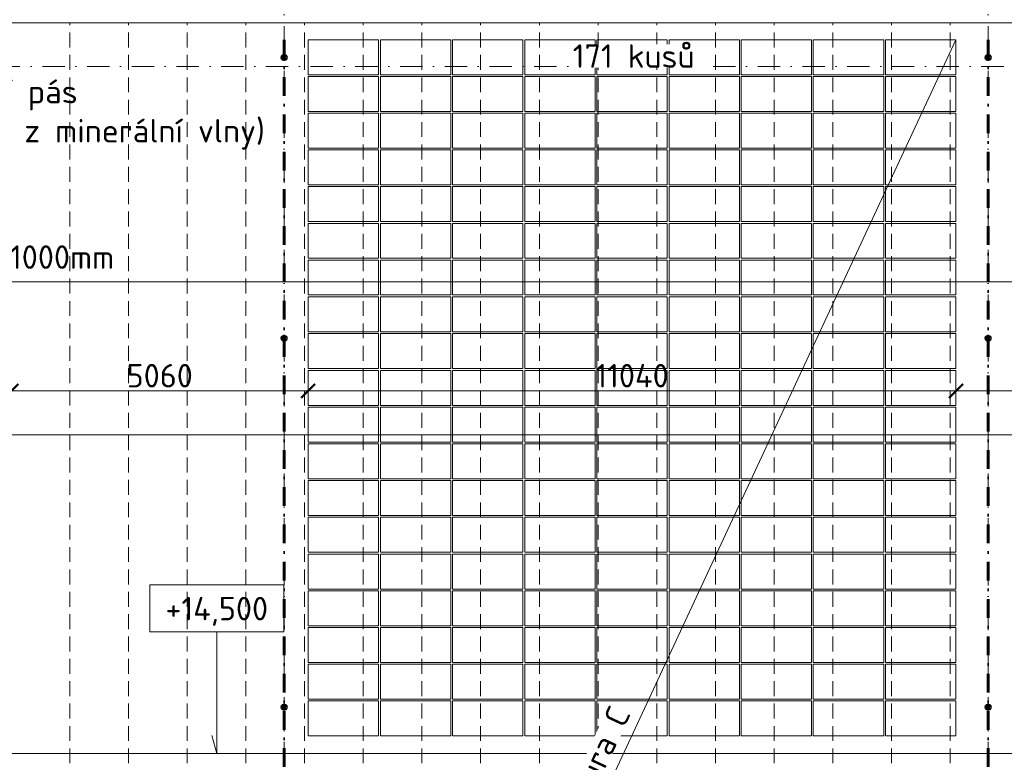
# Model space of a CAD drawing. Header units: millimetres. Extents: x -1695604 to 5289369, y -1488057 to 2187451.
# Tile 143 of 256: x 61493 to 78275, y 161550 to 174199. Entities that reach past the tile are written whole.
import ezdxf
from ezdxf import colors
from ezdxf.entities.mleader import LeaderData, LeaderLine
from ezdxf.enums import TextEntityAlignment as Align
from ezdxf.math import Vec2, Vec3

# ---------------------------------------------------------------- set-up
doc = ezdxf.new("R2010")
doc.units = ezdxf.units.MM
for name, pattern in [('CENTERX2', [101.6, 63.5, -12.7, 12.7, -12.7]), ('DASHDOT', [25.4, 12.7, -6.35, 0, -6.35]), ('ČERCHOVANÁ', [25.4, 12.7, -6.35, 0, -6.35]), ('ČÁRKOVANÁ', [19.05, 12.7, -6.35])]:
    doc.linetypes.add(name, pattern=pattern)
doc.layers.get('Defpoints').update_dxf_attribs({"color": 8})
for name, color, linetype, lineweight in [('____podkonstrukce FVE', 3, 'CENTERX2', 9), ('___FVE_návrh var.2', 6, 'Continuous', 5), ('A99_N_kce-pohl', 1, 'Continuous', 9), ('A99_N_koty-200', 5, 'Continuous', 5), ('A99_N_koty-200 @ 200', 5, 'Continuous', 5), ('A99_N_koty-vysk', 160, 'Continuous', 5), ('A99_N_txt-popis-50 @ 200', 240, 'Continuous', 9), ('A99_S_osy', 1, 'CENTERX2', 5)]:
    doc.layers.add(name, color=color, linetype=linetype, lineweight=lineweight)
doc.styles.add('A99_kota', font='isocpeur.ttf', dxfattribs={"height": 2})
doc.styles.add('A99_popis', font='isocpeur.ttf')
doc.dimstyles.new('A99_kota_200 new', dxfattribs={"dimscale": 200, "dimtxt": 2, "dimasz": 1.2, "dimexe": 0.5, "dimexo": 1.5, "dimgap": 0.3, "dimtad": 1, "dimdec": 0, "dimzin": 3, "dimdsep": 46, "dimtxsty": 'A99_kota', "dimblk": 'ARCHTICK', "dimcen": 2.5, "dimazin": 2, "dimtfac": 0.75, "dimtdec": 0, "dimtmove": 2, "dimatfit": 0, "dimfxl": 0, "dimtolj": 1, "dimtzin": 0, "dimlwd": 5, "dimlwe": 5, "dimarcsym": 0})

# ---------------------------------------------------------------- blocks, each defined once
blk = doc.blocks.new('_ArchTick')
at = {"color": 0, "linetype": 'ByBlock', "const_width": 0.15}
blk.add_lwpolyline([(-0.5, -0.5), (0.5, 0.5)], dxfattribs=at)
blk = doc.blocks.new('*D361')
at = {"layer": 'A99_N_koty-200', "color": 0, "linetype": 'Continuous', "lineweight": 5, "ltscale": 0.5, "transparency": 16777216}
for p, q in [((61350, 167875), (61350, 167975)), ((61350, 167875), (66410, 167875)), ((66410, 167875), (66410, 167975))]:
    blk.add_line(p, q, dxfattribs=at)
at = {"layer": 'Defpoints', "color": 0, "linetype": 'Continuous', "lineweight": 0, "ltscale": 0.5, "transparency": 16777216}
for p in [(61350, 167875), (66410, 167875), (66410, 167625)]:
    blk.add_point(p, dxfattribs=at)
at = {"layer": 'A99_N_koty-200', "color": 0, "linetype": 'Continuous', "lineweight": 5, "ltscale": 0.5, "transparency": 16777216, "xscale": 240, "yscale": 240, "zscale": 240, "rotation": 180}
blk.add_blockref('_ArchTick', (61350, 167875), dxfattribs=at)
at = {"layer": 'A99_N_koty-200', "color": 0, "linetype": 'Continuous', "lineweight": 5, "ltscale": 0.5, "transparency": 16777216, "xscale": 240, "yscale": 240, "zscale": 240}
blk.add_blockref('_ArchTick', (66410, 167875), dxfattribs=at)
at = {"layer": 'A99_N_koty-200', "color": 0, "linetype": 'Continuous', "lineweight": 5, "ltscale": 0.5, "transparency": 16777216, "insert": (63880, 168135), "char_height": 400, "attachment_point": 5, "style": 'A99_kota'}
blk.add_mtext('\\A1;5060', dxfattribs=at)
blk = doc.blocks.new('*D362')
at = {"layer": 'A99_N_koty-200', "color": 0, "linetype": 'Continuous', "lineweight": 5, "ltscale": 0.5, "transparency": 16777216}
for p, q in [((66410, 167875), (66410, 167775)), ((66410, 167875), (77450, 167875)), ((77450, 167875), (77450, 167775))]:
    blk.add_line(p, q, dxfattribs=at)
at = {"layer": 'Defpoints', "color": 0, "linetype": 'Continuous', "lineweight": 0, "ltscale": 0.5, "transparency": 16777216}
for p in [(66410, 167875), (77450, 167875), (77450, 167875)]:
    blk.add_point(p, dxfattribs=at)
at = {"layer": 'A99_N_koty-200', "color": 0, "linetype": 'Continuous', "lineweight": 5, "ltscale": 0.5, "transparency": 16777216, "xscale": 240, "yscale": 240, "zscale": 240, "rotation": 180}
blk.add_blockref('_ArchTick', (66410, 167875), dxfattribs=at)
at = {"layer": 'A99_N_koty-200', "color": 0, "linetype": 'Continuous', "lineweight": 5, "ltscale": 0.5, "transparency": 16777216, "xscale": 240, "yscale": 240, "zscale": 240}
blk.add_blockref('_ArchTick', (77450, 167875), dxfattribs=at)
at = {"layer": 'A99_N_koty-200', "color": 0, "linetype": 'Continuous', "lineweight": 5, "ltscale": 0.5, "transparency": 16777216, "insert": (71930, 168135), "char_height": 400, "attachment_point": 5, "style": 'A99_kota'}
blk.add_mtext('\\A1;11040', dxfattribs=at)
blk = doc.blocks.new('*D370')
at = {"layer": 'A99_N_koty-200', "color": 0, "linetype": 'Continuous', "lineweight": 5, "ltscale": 0.5, "transparency": 16777216}
for p, q in [((-650, 169735), (-650, 169835)), ((-650, 169735), (138350, 169735)), ((138350, 169735), (138350, 169635))]:
    blk.add_line(p, q, dxfattribs=at)
at = {"layer": 'Defpoints', "color": 0, "linetype": 'Continuous', "lineweight": 0, "ltscale": 0.5, "transparency": 16777216}
for p in [(138350, 169745), (138350, 169735), (-650, 169620)]:
    blk.add_point(p, dxfattribs=at)
at = {"layer": 'A99_N_koty-200', "color": 0, "linetype": 'Continuous', "lineweight": 5, "ltscale": 0.5, "transparency": 16777216, "xscale": 240, "yscale": 240, "zscale": 240, "rotation": 180}
blk.add_blockref('_ArchTick', (-650, 169735), dxfattribs=at)
at = {"layer": 'A99_N_koty-200', "color": 0, "linetype": 'Continuous', "lineweight": 5, "ltscale": 0.5, "transparency": 16777216, "xscale": 240, "yscale": 240, "zscale": 240}
blk.add_blockref('_ArchTick', (138350, 169735), dxfattribs=at)
at = {"layer": 'A99_N_koty-200', "color": 0, "linetype": 'Continuous', "lineweight": 5, "ltscale": 0.5, "transparency": 16777216, "insert": (60350, 170095), "char_height": 400, "attachment_point": 5, "style": 'A99_kota'}
blk.add_mtext('\\A1;139 panelů po 1000mm', dxfattribs=at)
blk = doc.blocks.new('*D372')
at = {"layer": 'A99_N_koty-200', "color": 0, "linetype": 'Continuous', "lineweight": 5, "ltscale": 0.5, "transparency": 16777216}
for p, q in [((77450, 167875), (77450, 167775)), ((77450, 167875), (82350, 167875)), ((82350, 167875), (82350, 167975))]:
    blk.add_line(p, q, dxfattribs=at)
at = {"layer": 'Defpoints', "color": 0, "linetype": 'Continuous', "lineweight": 0, "ltscale": 0.5, "transparency": 16777216}
for p in [(77450, 167875), (82350, 167875), (82350, 167875)]:
    blk.add_point(p, dxfattribs=at)
at = {"layer": 'A99_N_koty-200', "color": 0, "linetype": 'Continuous', "lineweight": 5, "ltscale": 0.5, "transparency": 16777216, "xscale": 240, "yscale": 240, "zscale": 240, "rotation": 180}
blk.add_blockref('_ArchTick', (77450, 167875), dxfattribs=at)
at = {"layer": 'A99_N_koty-200', "color": 0, "linetype": 'Continuous', "lineweight": 5, "ltscale": 0.5, "transparency": 16777216, "xscale": 240, "yscale": 240, "zscale": 240}
blk.add_blockref('_ArchTick', (82350, 167875), dxfattribs=at)
at = {"layer": 'A99_N_koty-200', "color": 0, "linetype": 'Continuous', "lineweight": 5, "ltscale": 0.5, "transparency": 16777216, "insert": (79355, 168135), "char_height": 400, "attachment_point": 5, "style": 'A99_kota'}
blk.add_mtext('\\A1;4900', dxfattribs=at)
blk = doc.blocks.new('*U66')
at = {"color": 0, "linetype": 'ByBlock'}
for p, q in [((5.7, -4), (5.7, -14.35)), ((5.7, -14.35), (5.286, -12.805))]:
    blk.add_line(p, q, dxfattribs=at)
blk.add_lwpolyline([(0, -4), (11.4, -4), (11.4, 0), (0, 0)], close=True, dxfattribs=at)
at = {"color": 0, "linetype": 'ByBlock', "style": 'A99_kota'}
for tag, p in [('VYSKA', (5.7, -2.241)), ('VYSKA_POPIS1', (5.7, -6.041)), ('VYSKA_POPIS2', (5.9, -9.541)), ('VYSKA_POPIS3', (5.9, -13.041))]:
    blk.add_attdef(tag, text='', height=2, dxfattribs=at).set_placement(p, align=Align.MIDDLE)
blk = doc.blocks.new('*D381')
at = {"layer": 'A99_N_koty-200', "color": 0, "linetype": 'Continuous', "lineweight": 5, "ltscale": 0.5, "transparency": 16777216}
for p, q in [((56350, 167128), (56350, 167028)), ((56350, 167128), (103350, 167128)), ((103350, 167128), (103350, 167028))]:
    blk.add_line(p, q, dxfattribs=at)
at = {"layer": 'Defpoints', "color": 0, "linetype": 'Continuous', "lineweight": 0, "ltscale": 0.5, "transparency": 16777216}
for p in [(56350, 167128), (103350, 167128), (103350, 167128)]:
    blk.add_point(p, dxfattribs=at)
at = {"layer": 'A99_N_koty-200', "color": 0, "linetype": 'Continuous', "lineweight": 5, "ltscale": 0.5, "transparency": 16777216, "xscale": 240, "yscale": 240, "zscale": 240, "rotation": 180}
blk.add_blockref('_ArchTick', (56350, 167128), dxfattribs=at)
at = {"layer": 'A99_N_koty-200', "color": 0, "linetype": 'Continuous', "lineweight": 5, "ltscale": 0.5, "transparency": 16777216, "xscale": 240, "yscale": 240, "zscale": 240}
blk.add_blockref('_ArchTick', (103350, 167128), dxfattribs=at)
at = {"layer": 'A99_N_koty-200', "color": 0, "linetype": 'Continuous', "lineweight": 5, "ltscale": 0.5, "transparency": 16777216, "insert": (79350, 167387), "char_height": 400, "attachment_point": 5, "style": 'A99_kota'}
blk.add_mtext('\\A1;47000', dxfattribs=at)

msp = doc.modelspace()

# ---------------------------------------------------------------- linework, layer by layer
at = {"layer": '____podkonstrukce FVE', "color": 3, "linetype": 'ČERCHOVANÁ', "lineweight": 60, "ltscale": 25}
for points in [[(66000, 173855), (66000, 150000)], [(78000, 173855), (78000, 150000)]]:
    msp.add_lwpolyline(points, dxfattribs=at)
at = {"layer": '____podkonstrukce FVE', "color": 3, "linetype": 'Continuous', "lineweight": 80, "ltscale": 0.5}
for centre in [(66000, 173555), (78000, 173555), (66000, 168772.5), (78000, 168772.5), (66000, 162490), (78000, 162490)]:
    msp.add_circle(centre, 30, dxfattribs=at)
at = {"layer": '___FVE_návrh var.2', "lineweight": 5, "ltscale": 2}
for points in [[(67610, 173855), (67610, 173260), (66410, 173260), (66410, 173855)], [(68840, 173855), (68840, 173260), (67640, 173260), (67640, 173855)], [(70070, 173855), (70070, 173260), (68870, 173260), (68870, 173855)], [(71300, 173855), (71300, 173260), (70100, 173260), (70100, 173855)], [(72530, 173855), (72530, 173260), (71330, 173260), (71330, 173855)], [(72560, 173855), (72560, 173260), (73760, 173260), (73760, 173855)], [(73790, 173855), (73790, 173260), (74990, 173260), (74990, 173855)], [(75020, 173855), (75020, 173260), (76220, 173260), (76220, 173855)], [(76250, 173855), (76250, 173260), (77450, 173260), (77450, 173855)], [(67610, 173230), (67610, 172635), (66410, 172635), (66410, 173230)], [(68840, 173230), (68840, 172635), (67640, 172635), (67640, 173230)], [(70070, 173230), (70070, 172635), (68870, 172635), (68870, 173230)], [(71300, 173230), (71300, 172635), (70100, 172635), (70100, 173230)], [(72530, 173230), (72530, 172635), (71330, 172635), (71330, 173230)], [(72560, 173230), (72560, 172635), (73760, 172635), (73760, 173230)], [(73790, 173230), (73790, 172635), (74990, 172635), (74990, 173230)], [(75020, 173230), (75020, 172635), (76220, 172635), (76220, 173230)], [(76250, 173230), (76250, 172635), (77450, 172635), (77450, 173230)], [(67610, 172605), (67610, 172010), (66410, 172010), (66410, 172605)], [(68840, 172605), (68840, 172010), (67640, 172010), (67640, 172605)], [(70070, 172605), (70070, 172010), (68870, 172010), (68870, 172605)], [(71300, 172605), (71300, 172010), (70100, 172010), (70100, 172605)], [(72530, 172605), (72530, 172010), (71330, 172010), (71330, 172605)], [(72560, 172605), (72560, 172010), (73760, 172010), (73760, 172605)], [(73790, 172605), (73790, 172010), (74990, 172010), (74990, 172605)], [(75020, 172605), (75020, 172010), (76220, 172010), (76220, 172605)], [(76250, 172605), (76250, 172010), (77450, 172010), (77450, 172605)], [(67610, 171980), (67610, 171385), (66410, 171385), (66410, 171980)], [(68840, 171980), (68840, 171385), (67640, 171385), (67640, 171980)], [(70070, 171980), (70070, 171385), (68870, 171385), (68870, 171980)], [(71300, 171980), (71300, 171385), (70100, 171385), (70100, 171980)], [(72530, 171980), (72530, 171385), (71330, 171385), (71330, 171980)], [(72560, 171980), (72560, 171385), (73760, 171385), (73760, 171980)], [(73790, 171980), (73790, 171385), (74990, 171385), (74990, 171980)], [(75020, 171980), (75020, 171385), (76220, 171385), (76220, 171980)], [(76250, 171980), (76250, 171385), (77450, 171385), (77450, 171980)], [(67610, 171355), (67610, 170760), (66410, 170760), (66410, 171355)], [(68840, 171355), (68840, 170760), (67640, 170760), (67640, 171355)], [(70070, 171355), (70070, 170760), (68870, 170760), (68870, 171355)], [(71300, 171355), (71300, 170760), (70100, 170760), (70100, 171355)], [(72530, 171355), (72530, 170760), (71330, 170760), (71330, 171355)], [(72560, 171355), (72560, 170760), (73760, 170760), (73760, 171355)], [(73790, 171355), (73790, 170760), (74990, 170760), (74990, 171355)], [(75020, 171355), (75020, 170760), (76220, 170760), (76220, 171355)], [(76250, 171355), (76250, 170760), (77450, 170760), (77450, 171355)], [(67610, 170730), (67610, 170135), (66410, 170135), (66410, 170730)], [(68840, 170730), (68840, 170135), (67640, 170135), (67640, 170730)], [(70070, 170730), (70070, 170135), (68870, 170135), (68870, 170730)], [(71300, 170730), (71300, 170135), (70100, 170135), (70100, 170730)], [(72530, 170730), (72530, 170135), (71330, 170135), (71330, 170730)], [(72560, 170730), (72560, 170135), (73760, 170135), (73760, 170730)], [(73790, 170730), (73790, 170135), (74990, 170135), (74990, 170730)], [(75020, 170730), (75020, 170135), (76220, 170135), (76220, 170730)], [(76250, 170730), (76250, 170135), (77450, 170135), (77450, 170730)], [(67610, 170105), (67610, 169510), (66410, 169510), (66410, 170105)], [(68840, 170105), (68840, 169510), (67640, 169510), (67640, 170105)], [(70070, 170105), (70070, 169510), (68870, 169510), (68870, 170105)], [(71300, 170105), (71300, 169510), (70100, 169510), (70100, 170105)], [(72530, 170105), (72530, 169510), (71330, 169510), (71330, 170105)], [(72560, 170105), (72560, 169510), (73760, 169510), (73760, 170105)], [(73790, 170105), (73790, 169510), (74990, 169510), (74990, 170105)], [(75020, 170105), (75020, 169510), (76220, 169510), (76220, 170105)], [(76250, 170105), (76250, 169510), (77450, 169510), (77450, 170105)], [(67610, 169480), (67610, 168885), (66410, 168885), (66410, 169480)], [(68840, 169480), (68840, 168885), (67640, 168885), (67640, 169480)], [(70070, 169480), (70070, 168885), (68870, 168885), (68870, 169480)], [(71300, 169480), (71300, 168885), (70100, 168885), (70100, 169480)], [(72530, 169480), (72530, 168885), (71330, 168885), (71330, 169480)], [(72560, 169480), (72560, 168885), (73760, 168885), (73760, 169480)], [(73790, 169480), (73790, 168885), (74990, 168885), (74990, 169480)], [(75020, 169480), (75020, 168885), (76220, 168885), (76220, 169480)], [(76250, 169480), (76250, 168885), (77450, 168885), (77450, 169480)], [(67610, 168855), (67610, 168260), (66410, 168260), (66410, 168855)], [(68840, 168855), (68840, 168260), (67640, 168260), (67640, 168855)], [(70070, 168855), (70070, 168260), (68870, 168260), (68870, 168855)], [(71300, 168855), (71300, 168260), (70100, 168260), (70100, 168855)], [(72530, 168855), (72530, 168260), (71330, 168260), (71330, 168855)], [(72560, 168855), (72560, 168260), (73760, 168260), (73760, 168855)], [(73790, 168855), (73790, 168260), (74990, 168260), (74990, 168855)], [(75020, 168855), (75020, 168260), (76220, 168260), (76220, 168855)], [(76250, 168855), (76250, 168260), (77450, 168260), (77450, 168855)], [(67610, 168225), (67610, 167630), (66410, 167630), (66410, 168225)], [(68840, 168225), (68840, 167630), (67640, 167630), (67640, 168225)], [(70070, 168225), (70070, 167630), (68870, 167630), (68870, 168225)], [(71300, 168225), (71300, 167630), (70100, 167630), (70100, 168225)], [(72530, 168225), (72530, 167630), (71330, 167630), (71330, 168225)], [(72560, 168225), (72560, 167630), (73760, 167630), (73760, 168225)], [(73790, 168225), (73790, 167630), (74990, 167630), (74990, 168225)], [(75020, 168225), (75020, 167630), (76220, 167630), (76220, 168225)], [(76250, 168225), (76250, 167630), (77450, 167630), (77450, 168225)], [(67610, 167600), (67610, 167005), (66410, 167005), (66410, 167600)], [(68840, 167600), (68840, 167005), (67640, 167005), (67640, 167600)], [(70070, 167600), (70070, 167005), (68870, 167005), (68870, 167600)], [(71300, 167600), (71300, 167005), (70100, 167005), (70100, 167600)], [(72530, 167600), (72530, 167005), (71330, 167005), (71330, 167600)], [(72560, 167600), (72560, 167005), (73760, 167005), (73760, 167600)], [(73790, 167600), (73790, 167005), (74990, 167005), (74990, 167600)], [(75020, 167600), (75020, 167005), (76220, 167005), (76220, 167600)], [(76250, 167600), (76250, 167005), (77450, 167005), (77450, 167600)], [(67610, 166975), (67610, 166380), (66410, 166380), (66410, 166975)], [(68840, 166975), (68840, 166380), (67640, 166380), (67640, 166975)], [(70070, 166975), (70070, 166380), (68870, 166380), (68870, 166975)], [(71300, 166975), (71300, 166380), (70100, 166380), (70100, 166975)], [(72530, 166975), (72530, 166380), (71330, 166380), (71330, 166975)], [(72560, 166975), (72560, 166380), (73760, 166380), (73760, 166975)], [(73790, 166975), (73790, 166380), (74990, 166380), (74990, 166975)], [(75020, 166975), (75020, 166380), (76220, 166380), (76220, 166975)], [(76250, 166975), (76250, 166380), (77450, 166380), (77450, 166975)], [(67610, 166350), (67610, 165755), (66410, 165755), (66410, 166350)], [(68840, 166350), (68840, 165755), (67640, 165755), (67640, 166350)], [(70070, 166350), (70070, 165755), (68870, 165755), (68870, 166350)], [(71300, 166350), (71300, 165755), (70100, 165755), (70100, 166350)], [(72530, 166350), (72530, 165755), (71330, 165755), (71330, 166350)], [(72560, 166350), (72560, 165755), (73760, 165755), (73760, 166350)], [(73790, 166350), (73790, 165755), (74990, 165755), (74990, 166350)], [(75020, 166350), (75020, 165755), (76220, 165755), (76220, 166350)], [(76250, 166350), (76250, 165755), (77450, 165755), (77450, 166350)], [(67610, 165725), (67610, 165130), (66410, 165130), (66410, 165725)], [(68840, 165725), (68840, 165130), (67640, 165130), (67640, 165725)], [(70070, 165725), (70070, 165130), (68870, 165130), (68870, 165725)], [(71300, 165725), (71300, 165130), (70100, 165130), (70100, 165725)], [(72530, 165725), (72530, 165130), (71330, 165130), (71330, 165725)], [(72560, 165725), (72560, 165130), (73760, 165130), (73760, 165725)], [(73790, 165725), (73790, 165130), (74990, 165130), (74990, 165725)], [(75020, 165725), (75020, 165130), (76220, 165130), (76220, 165725)], [(76250, 165725), (76250, 165130), (77450, 165130), (77450, 165725)], [(67610, 165095), (67610, 164500), (66410, 164500), (66410, 165095)], [(68840, 165095), (68840, 164500), (67640, 164500), (67640, 165095)], [(70070, 165095), (70070, 164500), (68870, 164500), (68870, 165095)], [(71300, 165095), (71300, 164500), (70100, 164500), (70100, 165095)], [(72530, 165095), (72530, 164500), (71330, 164500), (71330, 165095)], [(72560, 165095), (72560, 164500), (73760, 164500), (73760, 165095)], [(73790, 165095), (73790, 164500), (74990, 164500), (74990, 165095)], [(75020, 165095), (75020, 164500), (76220, 164500), (76220, 165095)], [(76250, 165095), (76250, 164500), (77450, 164500), (77450, 165095)], [(67610, 164470), (67610, 163875), (66410, 163875), (66410, 164470)], [(68840, 164470), (68840, 163875), (67640, 163875), (67640, 164470)], [(70070, 164470), (70070, 163875), (68870, 163875), (68870, 164470)], [(71300, 164470), (71300, 163875), (70100, 163875), (70100, 164470)], [(72530, 164470), (72530, 163875), (71330, 163875), (71330, 164470)], [(72560, 164470), (72560, 163875), (73760, 163875), (73760, 164470)], [(73790, 164470), (73790, 163875), (74990, 163875), (74990, 164470)], [(75020, 164470), (75020, 163875), (76220, 163875), (76220, 164470)], [(76250, 164470), (76250, 163875), (77450, 163875), (77450, 164470)], [(67610, 163845), (67610, 163250), (66410, 163250), (66410, 163845)], [(68840, 163845), (68840, 163250), (67640, 163250), (67640, 163845)], [(70070, 163845), (70070, 163250), (68870, 163250), (68870, 163845)], [(71300, 163845), (71300, 163250), (70100, 163250), (70100, 163845)], [(72530, 163845), (72530, 163250), (71330, 163250), (71330, 163845)], [(72560, 163845), (72560, 163250), (73760, 163250), (73760, 163845)], [(73790, 163845), (73790, 163250), (74990, 163250), (74990, 163845)], [(75020, 163845), (75020, 163250), (76220, 163250), (76220, 163845)], [(76250, 163845), (76250, 163250), (77450, 163250), (77450, 163845)], [(67610, 163220), (67610, 162625), (66410, 162625), (66410, 163220)], [(68840, 163220), (68840, 162625), (67640, 162625), (67640, 163220)], [(70070, 163220), (70070, 162625), (68870, 162625), (68870, 163220)], [(71300, 163220), (71300, 162625), (70100, 162625), (70100, 163220)], [(72530, 163220), (72530, 162625), (71330, 162625), (71330, 163220)], [(72560, 163220), (72560, 162625), (73760, 162625), (73760, 163220)], [(73790, 163220), (73790, 162625), (74990, 162625), (74990, 163220)], [(75020, 163220), (75020, 162625), (76220, 162625), (76220, 163220)], [(76250, 163220), (76250, 162625), (77450, 162625), (77450, 163220)], [(67610, 162595), (67610, 162000), (66410, 162000), (66410, 162595)], [(68840, 162595), (68840, 162000), (67640, 162000), (67640, 162595)], [(70070, 162595), (70070, 162000), (68870, 162000), (68870, 162595)], [(71300, 162595), (71300, 162000), (70100, 162000), (70100, 162595)], [(72530, 162595), (72530, 162000), (71330, 162000), (71330, 162595)], [(72560, 162595), (72560, 162000), (73760, 162000), (73760, 162595)], [(73790, 162595), (73790, 162000), (74990, 162000), (74990, 162595)], [(75020, 162595), (75020, 162000), (76220, 162000), (76220, 162595)], [(76250, 162595), (76250, 162000), (77450, 162000), (77450, 162595)]]:
    msp.add_lwpolyline(points, close=True, dxfattribs=at)
at = {"layer": '___FVE_návrh var.2', "linetype": 'Continuous', "lineweight": 5, "ltscale": 0.5}
msp.add_lwpolyline([(66410, 150165), (77450, 173855)], dxfattribs=at)
at = {"layer": 'A99_N_kce-pohl', "color": 1, "linetype": 'Continuous', "lineweight": 9, "ltscale": 25}
msp.add_lwpolyline([(138352.5, 174145), (138352.5, 174410), (7350, 174410), (7350, 174145)], close=True, dxfattribs=at)
at = {"layer": 'A99_N_kce-pohl', "color": 254, "linetype": 'ČÁRKOVANÁ', "lineweight": 5, "ltscale": 20, "true_color": 0xffd9cc}
for points in [[(62350, 148960), (62350, 148960), (62350, 174145)], [(63350, 148960), (63350, 148960), (63350, 174145)], [(64350, 148960), (64350, 148960), (64350, 174145)], [(65350, 148960), (65350, 148960), (65350, 174145)], [(66350, 148960), (66350, 148960), (66350, 174145)], [(67350, 148960), (67350, 148960), (67350, 174145)], [(68350, 148960), (68350, 148960), (68350, 174145)], [(69350, 148960), (69350, 148960), (69350, 174145)], [(70350, 148960), (70350, 148960), (70350, 174145)], [(71350, 148960), (71350, 148960), (71350, 174145)], [(72350, 148960), (72350, 148960), (72350, 174145)], [(73350, 148960), (73350, 148960), (73350, 174145)], [(74350, 148960), (74350, 148960), (74350, 174145)], [(75350, 148960), (75350, 148960), (75350, 174145)], [(76350, 148960), (76350, 148960), (76350, 174145)], [(77350, 148960), (77350, 148960), (77350, 174145)]]:
    msp.add_lwpolyline(points, dxfattribs=at)
at = {"layer": 'A99_N_kce-pohl', "color": 1, "linetype": 'Continuous', "lineweight": 9, "ltscale": 25}
msp.add_lwpolyline([(138875.5, 161700), (-650, 161700)], dxfattribs=at)
at = {"layer": 'A99_S_osy', "linetype": 'DASHDOT', "lineweight": 5, "ltscale": 30}
for points in [[(66000, 250300), (66000, 146890)], [(78000, 250300), (78000, 146890)], [(152950, 173400), (-2660, 173400)]]:
    msp.add_lwpolyline(points, dxfattribs=at)

# ---------------------------------------------------------------- block references
at = {"layer": 'A99_N_koty-vysk', "xscale": 200, "yscale": 200, "zscale": 200}
msp.add_blockref('*U66', (63712.5, 164570), dxfattribs=at).add_auto_attribs({'VYSKA': '+14,500'})

# ---------------------------------------------------------------- dimensions: what is measured, and where the dimension line sits
at = {"layer": 'A99_N_koty-200 @ 200', "linetype": 'Continuous', "lineweight": 5, "ltscale": 0.5}
dim = msp.add_linear_dim(base=(138350, 169735), p1=(-650, 169620), p2=(138350, 169745), text='139 panelů po 1000mm', dimstyle='A99_kota_200 new', override={"dimscale": 200, "dimtix": 0, "dimtofl": 1, "dimtmove": 2, "dimatfit": 0}, dxfattribs=at)
dim.commit()
dim.dimension.update_dxf_attribs({"geometry": '*D370', "text_midpoint": (60350, 170095), "dimtype": 128})
for base, p1, p2, picture, middle in [((66410, 167875), (61350, 167875), (66410, 167625), '*D361', (63880, 168135)), ((77450, 167875), (66410, 167875), (77450, 167875), '*D362', (71930, 168135))]:
    dim = msp.add_linear_dim(base=base, p1=p1, p2=p2, dimstyle='A99_kota_200 new', override={"dimscale": 200, "dimtix": 0, "dimtofl": 1, "dimtmove": 2, "dimatfit": 0}, dxfattribs=at)
    dim.commit()
    dim.dimension.update_dxf_attribs({"geometry": picture, "text_midpoint": middle})
for base, p1, p2, picture, middle in [((82350, 167875), (77450, 167875), (82350, 167875), '*D372', (79355, 168135)), ((103350, 167127.5), (56350, 167127.5), (103350, 167127.5), '*D381', (79350, 167387.5))]:
    dim = msp.add_linear_dim(base=base, p1=p1, p2=p2, dimstyle='A99_kota_200 new', override={"dimscale": 200, "dimtix": 0, "dimtofl": 1, "dimtmove": 2, "dimatfit": 0}, dxfattribs=at)
    dim.commit()
    dim.dimension.update_dxf_attribs({"geometry": picture, "text_midpoint": middle, "dimtype": 128})

# ---------------------------------------------------------------- leaders
at = {"layer": 'A99_N_txt-popis-50 @ 200', "lineweight": 9}
ml = msp.add_multileader_mtext('Standard', dxfattribs=at)
ml.set_content('\\A1;{\\fISOCPEUR|b1|i0|c238|p34;\\C256;ocelový nosník}', color=1, style='A99_popis')
ml.set_leader_properties(color=256, linetype='ByLayer', lineweight=-1)
ml.build(insert=Vec2(0, 0))
ml.multileader.update_dxf_attribs({"dogleg_length": 200, "arrow_head_size": 300, "scale": 200})
ctx = ml.context
ctx.base_point, ctx.scale, ctx.char_height, ctx.arrow_head_size, ctx.landing_gap_size, ctx.plane_origin = Vec3(21517.5, 170710), 200, 400, 300, 1000, Vec3(20965, 164131.7)
notes = []
notes.append((ctx, [(0, (1, 1, 0), (20717.5, 170710), (1, 0), 800, [(0, [(20720, 168782.5)], 0, [])])]))
ctx.mtext.insert, ctx.mtext.width, ctx.mtext.defined_height, ctx.mtext.flow_direction = Vec3(22517.5, 170968.2), 3664.376, 670, 5
for ctx, leaders in notes:
    for number, flags, end, landing, length, lines in leaders:
        leader = LeaderData()
        leader.index, (leader.has_last_leader_line, leader.has_dogleg_vector, leader.attachment_direction) = number, flags
        leader.last_leader_point, leader.dogleg_vector, leader.dogleg_length = Vec3(end), Vec3(landing), length
        for number, points, colour, breaks in lines:
            line = LeaderLine()
            line.index, line.vertices, line.color, line.breaks = number, Vec3.list(points), colors.encode_raw_color(colour), breaks
            leader.lines.append(line)
        ctx.leaders.append(leader)

# ---------------------------------------------------------------- next in the draw order: texts
at = {"layer": '___FVE_návrh var.2', "linetype": 'Continuous', "lineweight": 5, "ltscale": 2, "insert": (70920, 173780), "char_height": 400, "width": 2229.734, "attachment_point": 1, "style": 'A99_kota', "bg_fill": 3, "box_fill_scale": 1, "bg_fill_color": 256, "bg_fill_transparency": 0}
msp.add_mtext('\\A1;171 kusů', dxfattribs=at)
at = {"layer": '___FVE_návrh var.2', "linetype": 'Continuous', "lineweight": 5, "ltscale": 0.5, "insert": (70695, 160707.8), "char_height": 400, "attachment_point": 1, "rotation": 65.01289, "style": 'A99_kota', "bg_fill": 3, "box_fill_scale": 1, "bg_fill_color": 256, "bg_fill_transparency": 0}
msp.add_mtext_dynamic_manual_height_columns('figura C', width=1947.411, gutter_width=2000, heights=[0], dxfattribs=at)

# ---------------------------------------------------------------- next in the draw order: leaders
at = {"layer": 'A99_N_txt-popis-50 @ 200', "lineweight": 9}
ml = msp.add_multileader_mtext('Standard', dxfattribs=at)
ml.set_content('\\A1;{\\C256;odvodňovací žlab se nemění,\\Pna stavbě se provede kontrola}', color=1, style='A99_popis')
ml.set_leader_properties(color=256, linetype='ByLayer', lineweight=-1)
ml.build(insert=Vec2(0, 0))
ml.multileader.update_dxf_attribs({"dogleg_length": 200, "arrow_head_size": 300, "scale": 200})
ctx = ml.context
ctx.base_point, ctx.scale, ctx.char_height, ctx.arrow_head_size, ctx.landing_gap_size, ctx.plane_origin = Vec3(32602.5, 172915), 200, 400, 300, 1000, Vec3(32050, 165489.2)
notes = []
notes.append((ctx, [(0, (1, 1, 0), (31802.5, 172915), (1, 0), 800, [(0, [(31805, 174410)], 0, [])])]))
ctx.mtext.insert, ctx.mtext.width, ctx.mtext.defined_height, ctx.mtext.flow_direction = Vec3(33602.5, 173175), 7914.793, 1247.5, 5
ml = msp.add_multileader_mtext('Standard', dxfattribs=at)
ml.set_content('\\A1;{\\C256;požární pás\\P(panely z minerální vlny)}', color=1, style='A99_popis')
ml.set_leader_properties(color=256, linetype='ByLayer', lineweight=-1)
ml.build(insert=Vec2(0, 0))
ml.multileader.update_dxf_attribs({"dogleg_length": 200, "arrow_head_size": 300, "scale": 200})
ctx = ml.context
ctx.base_point, ctx.scale, ctx.char_height, ctx.arrow_head_size, ctx.landing_gap_size, ctx.plane_origin = Vec3(58580, 172914.2), 200, 400, 300, 1000, Vec3(57880, 164819.2)
notes.append((ctx, [(0, (1, 1, 0), (57780, 172914.2), (1, 0), 800, [(0, [(55709.2, 172914.2)], 0, [])])]))
ctx.mtext.insert, ctx.mtext.width, ctx.mtext.defined_height, ctx.mtext.flow_direction = Vec3(59580, 173174.2), 6001.817, 1247.5, 5
for ctx, leaders in notes:
    for number, flags, end, landing, length, lines in leaders:
        leader = LeaderData()
        leader.index, (leader.has_last_leader_line, leader.has_dogleg_vector, leader.attachment_direction) = number, flags
        leader.last_leader_point, leader.dogleg_vector, leader.dogleg_length = Vec3(end), Vec3(landing), length
        for number, points, colour, breaks in lines:
            line = LeaderLine()
            line.index, line.vertices, line.color, line.breaks = number, Vec3.list(points), colors.encode_raw_color(colour), breaks
            leader.lines.append(line)
        ctx.leaders.append(leader)

doc.saveas('drawing.dxf')
